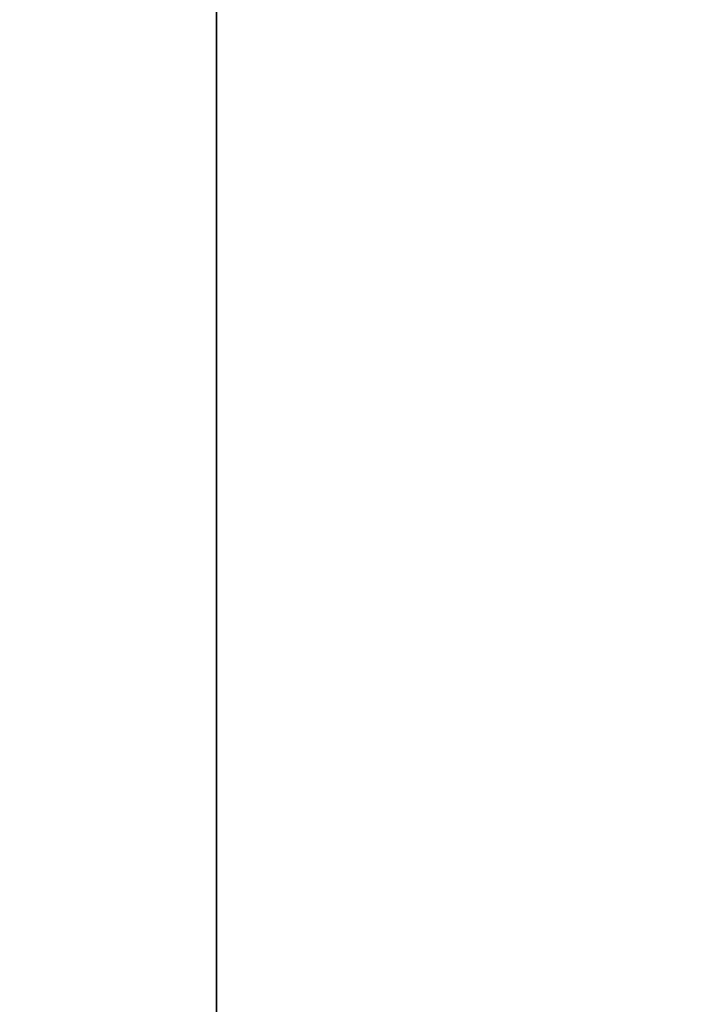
# Model space of a CAD drawing. Header units: millimetres. Extents: x 4 to 1188, y 1 to 840.
# Tile 14 of 256: x 93 to 108, y 465 to 487. Entities that reach past the tile are written whole.
import ezdxf

# ---------------------------------------------------------------- set-up
doc = ezdxf.new("R2010")
doc.units = ezdxf.units.MM
doc.layers.add('1', color=7, linetype='Continuous')
doc.styles.add('Arial Unicode MS', font='Arial Unicode MS')
doc.dimstyles.get("Standard").update_dxf_attribs({"dimtxt": 0.18, "dimasz": 0.18, "dimexe": 0.18, "dimexo": 0.0625, "dimgap": 0.09, "dimtad": 0, "dimtih": 1, "dimtoh": 1, "dimdec": 4, "dimzin": 0, "dimdsep": 46, "dimtxsty": 'Standard', "dimcen": 0.09, "dimadec": 0, "dimazin": 0, "dimtfac": 1, "dimtdec": 4, "dimtofl": 0, "dimtmove": 0, "dimatfit": 3, "dimfxl": 0, "dimtolj": 1, "dimtzin": 0, "dimarcsym": 0})

# ---------------------------------------------------------------- blocks, each defined once
blk = doc.blocks.new('_U23')
at = {"layer": '1', "color": 18, "lineweight": 35}
for p, q in [((111.392, 499.382), (95.093, 499.382)), ((97.093, 499.382), (97.093, 357.953)), ((121.035, 357.953), (95.093, 357.953))]:
    blk.add_line(p, q, dxfattribs=at)
at = {"layer": '1', "color": 18, "lineweight": 70}
for points in [[(97.093, 499.382), (97.869, 495.882), (96.318, 495.882)], [(97.093, 357.953), (96.318, 361.453), (97.869, 361.453)]]:
    blk.add_solid(points, dxfattribs=at)
at = {"layer": '1', "color": 18, "linetype": 'Continuous', "lineweight": 13, "insert": (96.641, 425.456), "char_height": 3, "attachment_point": 7, "rotation": 90, "line_spacing_factor": 1.047437, "style": 'Arial Unicode MS'}
blk.add_mtext('\\fArial Unicode MS|b0|i0;\\W1.0000;990', dxfattribs=at)

msp = doc.modelspace()

# ---------------------------------------------------------------- dimensions: what is measured, and where the dimension line sits
at = {"layer": '1', "color": 18, "linetype": 'Continuous', "lineweight": 13}
dim = msp.add_linear_dim(base=(97.0935, 357.9533), p1=(122.0347, 499.3819), p2=(122.0347, 357.9533), angle=90, dimstyle='Standard', override={"dimtxt": 3, "dimasz": 3.5, "dimexe": 2, "dimexo": 1, "dimgap": 1.5, "dimtad": 1, "dimtih": 0, "dimtoh": 0, "dimdec": 2, "dimlfac": 7, "dimzin": 8, "dimdsep": 44, "dimlunit": 2, "dimtxsty": 'Arial Unicode MS', "dimsah": 1, "dimse1": 0, "dimse2": 0, "dimsd1": 0, "dimsd2": 0, "dimclrd": 18, "dimclre": 18, "dimclrt": 18, "dimtol": 0, "dimtm": -0.1, "dimtfac": 0.666667, "dimtdec": 2, "dimtofl": 1, "dimtmove": 0, "dimtzin": 8, "dimlwd": 35, "dimlwe": 35}, dxfattribs=at)
dim.commit()
dim.dimension.update_dxf_attribs({"geometry": '_U23', "text_midpoint": (97.0935, 428.6676), "dimtype": 160})

doc.saveas('drawing.dxf')
